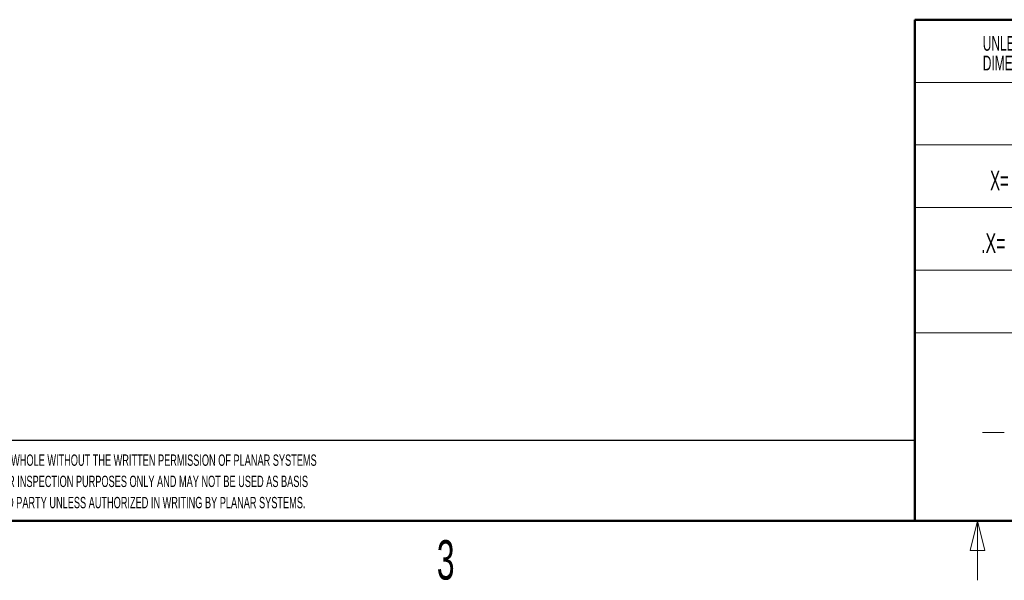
# Model space of a CAD drawing. Header units: millimetres. Extents: x 0 to 844, y -2 to 552.
# Tile 16 of 65: x 551 to 650, y 7 to 64. Entities that reach past the tile are written whole.
import ezdxf

# ---------------------------------------------------------------- set-up
doc = ezdxf.new("R2010")
doc.units = ezdxf.units.MM
doc.styles.add('SLDTEXTSTYLE0', font='TXT', dxfattribs={"width": 0.605})
doc.styles.add('SLDTEXTSTYLE1', font='TXT', dxfattribs={"width": 0.57})

# ---------------------------------------------------------------- blocks, each defined once
blk = doc.blocks.new('SW_NOTE_0')
at = {"color": 0, "linetype": 'Continuous', "lineweight": 0, "char_height": 1.15, "attachment_point": 1, "style": 'SLDTEXTSTYLE0'}
for s, insert in [('THIS DRAWING CONTAINS INFORMATION PROPRIETARY TO PLANAR SYSTEMS, INC., ANY REPRODUCTION IN PART OR WHOLE WITHOUT THE WRITTEN PERMISSION OF PLANAR SYSTEMS', (0, 1.482)), ('IS PROHIBITED. THIS DRAWING IS SUPPLIED FOR INFORMATION, IDENTIFICATION, ENGINEERING, EVALUATION, AND/OR INSPECTION PURPOSES ONLY AND MAY NOT BE USED AS BASIS', (0, -0.668)), ('FOR THE MANUFACTURING OF PRODUCTS OR THE FURNISHING OF SERVICES TO PLANAR SYSTEMS OR TO ANY THIRD PARTY UNLESS AUTHORIZED IN WRITING BY PLANAR SYSTEMS.', (0, -2.818))]:
    blk.add_mtext(s, dxfattribs=dict(at, insert=insert))
blk = doc.blocks.new('SW_NOTE_0_3')
at = {"color": 0, "linetype": 'Continuous', "lineweight": 0, "char_height": 1.5, "attachment_point": 2, "style": 'SLDTEXTSTYLE0'}
for s, insert in [('DIMENSIONING AND TOLERANCING PER', (19.805, 1.934)), ('ASME Y14.5M-1994', (19.802, -0.316))]:
    blk.add_mtext(s, dxfattribs=dict(at, insert=insert))
blk = doc.blocks.new('SW_NOTE_0_4')
at = {"color": 0, "linetype": 'Continuous', "lineweight": 0, "char_height": 1.5, "attachment_point": 1, "style": 'SLDTEXTSTYLE0'}
for s, insert in [('UNLESS OTHERWISE SPECIFIED', (0, 1.934)), ('DIMENSIONS ARE IN MILLIMETERS [INCHES].', (0, -0.066))]:
    blk.add_mtext(s, dxfattribs=dict(at, insert=insert))

msp = doc.modelspace()

# ---------------------------------------------------------------- linework, layer by layer
at = {"color": 7, "linetype": 'Continuous', "lineweight": 50}
for p, q in [((641.35, 12.7), (641.35, 63.5)), ((641.35, 63.5), (838.2, 63.5)), ((25.4, 12.7), (838.2, 12.7))]:
    msp.add_line(p, q, dxfattribs=at)
at = {"color": 7, "linetype": 'Continuous', "lineweight": 18}
for p, q in [((692.15, 57.15), (641.35, 57.15)), ((692.15, 50.8), (641.35, 50.8)), ((692.15, 44.45), (641.35, 44.45)), ((641.35, 38.1), (692.15, 38.1)), ((692.15, 31.75), (641.35, 31.75)), ((650.412, 21.646), (648.202, 21.646)), ((647.7, 12.7), (646.95, 9.7)), ((647.7, 12.7), (647.7, 6.7)), ((647.7, 12.7), (648.45, 9.7)), ((648.45, 9.7), (646.95, 9.7))]:
    msp.add_line(p, q, dxfattribs=at)
at = {"color": 7, "linetype": 'Continuous', "lineweight": 25}
msp.add_line((641.35, 20.837), (491.795, 20.837), dxfattribs=at)

# ---------------------------------------------------------------- block references
at = {"color": 7, "linetype": 'Continuous', "lineweight": 0}
for name, p in [('SW_NOTE_0_4', (648.236, 59.919)), ('SW_NOTE_0_3', (648.245, 34.575)), ('SW_NOTE_0', (495.449, 17.947))]:
    msp.add_blockref(name, p, dxfattribs=at)

# ---------------------------------------------------------------- texts
for s, insert, char_height, attachment_point, style in [('X=  ±1', (648.975, 48.188), 2, 1, 'SLDTEXTSTYLE1'), ('.X=  ±.5', (648.065, 41.84), 2, 1, 'SLDTEXTSTYLE0'), ('3', (593.814, 10.745), 4, 2, 'SLDTEXTSTYLE0')]:
    msp.add_mtext(s, dxfattribs=dict(at, insert=insert, char_height=char_height, attachment_point=attachment_point, style=style))

doc.saveas('drawing.dxf')
